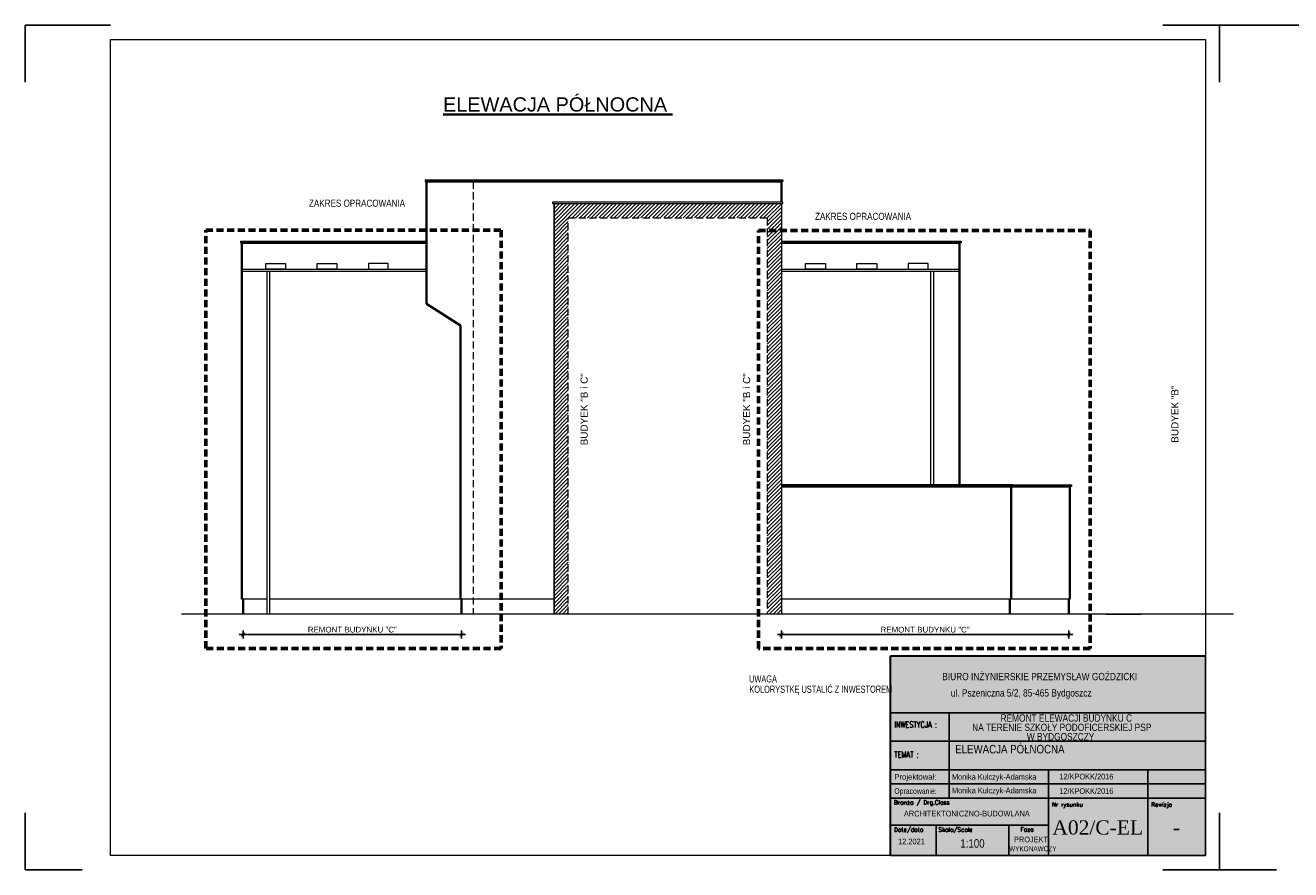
# Model space of a CAD drawing. Header units: millimetres. Extents: x -8040 to 8760, y -10081 to -7111.
# Tile 1 of 22: x -8040 to -3590, y -10081 to -7111. Entities that reach past the tile are written whole.
import ezdxf
from ezdxf.enums import TextEntityAlignment as Align

# ---------------------------------------------------------------- set-up
doc = ezdxf.new("R2010")
doc.units = ezdxf.units.MM
doc.linetypes.add('DASHED', pattern=[0.75, 0.5, -0.25])
doc.linetypes.add('DASHEDX2', pattern=[1.5, 1, -0.5])
for name, color, linetype, lineweight in [('!MARIUSZ', 220, 'Continuous', 35), ('BA_txs', 2, 'Continuous', 18), ('M_Ramki do druku', 7, 'Continuous', 18), ('M_Ramki rysunków', 2, 'Continuous', 18), ('M_Teksty duże', 3, 'Continuous', 35), ('PG_PRZERYWANE_ŚREDNIE', 1, 'DASHEDX2', 18), ('PG_SCHODY', 2, 'Continuous', 18), ('PG_SZRAF', 1, 'Continuous', 18), ('PG_WIDOKOWE_CIENKIE', 1, 'Continuous', 18), ('PG_ŚCIANY_SŁUPY', 4, 'Continuous', 35), ('Przekrojowa', 60, 'Continuous', 18), ('TABC', 1, 'Continuous', 18), ('TABELKA', 7, 'Continuous', 18), ('Wymiarowa zewnętrzna', 50, 'Continuous', 18)]:
    doc.layers.add(name, color=color, linetype=linetype, lineweight=lineweight)
doc.styles.add('BIKTS', font='bikromsw.shx', dxfattribs={"width": 0.85})
doc.styles.add('MCAD_TD', font='arial.ttf')
doc.styles.add('ROMANC', font='times.ttf', dxfattribs={"height": 20})
doc.styles.add('ROMANS', font='bikromsw.shx', dxfattribs={"width": 0.8})
doc.styles.add('SIMPLEX', font='SIMPLEX')
doc.styles.get("Standard").update_dxf_attribs({"font": 'arial.ttf'})
doc.dimstyles.new('Styl 50', dxfattribs={"dimscale": 0, "dimtxt": 12.5, "dimasz": 8, "dimexe": 17.5, "dimexo": 0, "dimgap": 5, "dimtad": 1, "dimdec": 1, "dimtxsty": 'Standard', "dimblk": 'ARCHTICK', "dimcen": 6, "dimdle": 8, "dimadec": 0, "dimazin": 0, "dimtfac": 1, "dimtdec": 1, "dimtmove": 1, "dimatfit": 3, "dimldrblk": 'ARCHTICK', "dimfxl": 17.5, "dimfxlon": 1, "dimarcsym": 0})

# ---------------------------------------------------------------- blocks, each defined once
blk = doc.blocks.new('Znacznik_narozny')
at = {"layer": 'M_Ramki do druku', "lineweight": -2}
blk.add_lwpolyline([(0, -20), (0, 0), (20, 0)], dxfattribs=at)
blk = doc.blocks.new('A$C38c5ed0e')
at = {"true_color": 0xffffff}
h = blk.add_hatch(color=7, dxfattribs=at)
h.dxf.hatch_style = 1
h.paths.add_polyline_path([(1107.2, 702), (0, 702), (0, 0), (1107.2, 0)])
at = {"layer": 'Przekrojowa', "color": 18, "lineweight": 30, "true_color": 0x000000}
for p, q in [((0, 0), (0, 702)), ((0, 702), (1107.2, 702))]:
    blk.add_line(p, q, dxfattribs=at)
blk = doc.blocks.new('TAB-SP')
at = {"color": 18, "true_color": 0x000000}
for p, q in [((-5536, 0), (-5536, 3510)), ((-5536, 3510), (0, 3510)), ((0, 3510), (0, 0)), ((-4506, 2008), (-4506, 2508)), ((-5536, 2008), (0, 2008)), ((-4506, 1014), (-4506, 2025)), ((-2760, 1508), (-2760, 531)), ((-1014, 1508), (-1014, 1008)), ((-5520, 1258), (0, 1258)), ((0, 1008), (-5536, 1008)), ((-4506, 1008), (-4506, 1014)), ((-1014, 0), (-1014, 1008)), ((-5536, 0), (0, 0))]:
    blk.add_line(p, q, dxfattribs=at)
at = {"color": 18, "linetype": 'Continuous', "true_color": 0x000000}
for p, q in [((0, 2508), (-5536, 2508)), ((0, 1508), (-5536, 1508)), ((-2760, 531), (-5536, 531)), ((-4733, 0), (-4733, 531)), ((-3457, 0), (-3457, 531)), ((-2760, 531), (-2760, 0))]:
    blk.add_line(p, q, dxfattribs=at)
at = {"color": 18, "true_color": 0x000000, "style": 'ROMANS'}
for s, width, p, p2 in [('Projektował: ', 0.750949, (-5470, 1333), (-4691, 1333)), ('Opracowanie: ', 0.711769, (-5470, 1083), (-4691, 1083))]:
    blk.add_text(s, height=100, dxfattribs=dict(at, width=width)).set_placement(p, p2, align=Align.FIT)
at = {"color": 18, "true_color": 0x000000, "style": 'BIKTS', "width": 0.85}
for tag, p, height in [('TEMAT1', (-4383, 1811), 150), ('TEMAT2', (-4383, 1591), 150), ('PROJEKTOWAł1', (-4383, 1336), 100), ('UPR.NR1', (-2569, 1341), 100), ('PROJEKTOWAŁ2', (-4383, 1086), 100), ('UPR.NR2', (-2569, 1091), 100), ('BRANżA', (-4783, 686), 100), ('DATA', (-5403, 196), 100), ('SKALA', (-4363, 136), 150), ('FAZA', (-3199, 242), 100), ('UPR.NR4', (-3378, 73), 100)]:
    blk.add_attdef(tag, p, '', height=height, dxfattribs=at)
at = {"color": 18, "true_color": 0x000000, "style": 'ROMANC'}
for tag, p in [('NR', (-2075, 368)), ('REWIZJA', (-508, 368))]:
    blk.add_attdef(tag, text='', height=250, dxfattribs=at).set_placement(p, align=Align.CENTER)
at = {"layer": 'TABC', "color": 18, "linetype": 'Continuous', "true_color": 0x000000, "style": 'SIMPLEX'}
for s, p in [('Branża / Drg.Class', (-5478, 896)), ('Nr rysunku', (-2700, 859)), ('Rewizja', (-954, 859)), ('Date/data', (-5475, 418)), ('Skala/Scale', (-4696, 418)), ('Faza', (-3252, 421))]:
    blk.add_text(s, height=74.6, dxfattribs=at).set_placement(p)
at = {"layer": 'TABELKA', "color": 18, "true_color": 0x000000}
for s, height, style, width, p in [('BIURO INŻYNIERSKIE PRZEMYSŁAW GOŹDZICKI', 128.93, 'BIKTS', 0.85, (-4626, 3082)), ('ul. Pszeniczna 5/2, 85-465 Bydgoszcz', 128.93, 'BIKTS', 0.85, (-4477, 2795)), ('REMONT ELEWACJI BUDYNKU C', 128.93, 'BIKTS', 0.85, (-3602, 2353)), ('INWESTYCJA :', 105.6, 'SIMPLEX', 0.8, (-5470, 2248)), ('NA TERENIE SZKOŁY PODOFICERSKIEJ PSP ', 128.93, 'BIKTS', 0.85, (-4101, 2189)), ('TEMAT :', 105.6, 'SIMPLEX', 0.8, (-5470, 1721))]:
    blk.add_text(s, height=height, dxfattribs=dict(at, style=style, width=width)).set_placement(p)
at = {"layer": 'TABELKA', "color": 18, "true_color": 0x000000, "insert": (-3140, 2154), "char_height": 128.93, "width": 1530.26, "attachment_point": 1, "style": 'BIKTS'}
blk.add_mtext('W BYDGOSZCZY', dxfattribs=at)
blk = doc.blocks.new('_ArchTick')
at = {"color": 0, "linetype": 'ByBlock', "const_width": 0.15}
blk.add_lwpolyline([(-0.5, -0.5), (0.5, 0.5)], dxfattribs=at)
blk = doc.blocks.new('*D384')
at = {"layer": 'Defpoints', "color": 0, "transparency": 16777216}
for p in [(-7274.2, -9181.7), (-6505.8, -9181.7), (-6505.8, -9254.1)]:
    blk.add_point(p, dxfattribs=at)
at = {"layer": 'Wymiarowa zewnętrzna', "color": 0, "lineweight": -2, "transparency": 16777216}
for p, q in [((-7288.2, -9254.1), (-6491.8, -9254.1)), ((-7274.2, -9240.1), (-7274.2, -9268.1)), ((-6505.8, -9240.1), (-6505.8, -9268.1))]:
    blk.add_line(p, q, dxfattribs=at)
at = {"layer": 'Wymiarowa zewnętrzna', "color": 0, "lineweight": -2, "transparency": 16777216, "xscale": 14, "yscale": 14, "zscale": 14, "rotation": 180}
blk.add_blockref('_ArchTick', (-7274.2, -9254.1), dxfattribs=at)
at = {"layer": 'Wymiarowa zewnętrzna', "color": 0, "lineweight": -2, "transparency": 16777216, "xscale": 14, "yscale": 14, "zscale": 14}
blk.add_blockref('_ArchTick', (-6505.8, -9254.1), dxfattribs=at)
at = {"layer": 'Wymiarowa zewnętrzna', "color": 0, "lineweight": 0, "transparency": 16777216, "insert": (-6890, -9236.8), "char_height": 20, "attachment_point": 5}
blk.add_mtext('{\\C256;REMONT BUDYNKU "C" }', dxfattribs=at)
blk = doc.blocks.new('*D400')
at = {"layer": 'Defpoints', "color": 0, "transparency": 16777216}
for p in [(-5381.2, -9181.7), (-4370.2, -9181.7), (-4370.2, -9254.1)]:
    blk.add_point(p, dxfattribs=at)
at = {"layer": 'Wymiarowa zewnętrzna', "color": 0, "lineweight": -2, "transparency": 16777216}
for p, q in [((-5395.2, -9254.1), (-4356.2, -9254.1)), ((-5381.2, -9240.1), (-5381.2, -9268.1)), ((-4370.2, -9240.1), (-4370.2, -9268.1))]:
    blk.add_line(p, q, dxfattribs=at)
at = {"layer": 'Wymiarowa zewnętrzna', "color": 0, "lineweight": -2, "transparency": 16777216, "xscale": 14, "yscale": 14, "zscale": 14, "rotation": 180}
blk.add_blockref('_ArchTick', (-5381.2, -9254.1), dxfattribs=at)
at = {"layer": 'Wymiarowa zewnętrzna', "color": 0, "lineweight": -2, "transparency": 16777216, "xscale": 14, "yscale": 14, "zscale": 14}
blk.add_blockref('_ArchTick', (-4370.2, -9254.1), dxfattribs=at)
at = {"layer": 'Wymiarowa zewnętrzna', "color": 0, "lineweight": 0, "transparency": 16777216, "insert": (-4875.7, -9236.8), "char_height": 20, "attachment_point": 5}
blk.add_mtext('REMONT BUDYNKU "C" ', dxfattribs=at)

msp = doc.modelspace()

# ---------------------------------------------------------------- hatches: boundary and pattern name
at = {"layer": 'PG_SZRAF', "true_color": 0x000000}
h = msp.add_hatch(dxfattribs=at)
h.set_pattern_fill('ANSI31', color=18, scale=3)
h.paths.add_polyline_path([(-5381.2, -7737.7), (-6180.7, -7737.7), (-6180.7, -9181.7), (-6130.7, -9181.7), (-6130.7, -7787.7), (-5431.2, -7787.7), (-5431.2, -9181.7), (-5381.2, -9181.7)])

# ---------------------------------------------------------------- linework, layer by layer
at = {"layer": '!MARIUSZ', "color": 18, "linetype": 'DASHED', "lineweight": 0, "ltscale": 50, "true_color": 0x000000}
for points in [[(-6465.2, -7660.7), (-6465.2, -9181.7)], [(-6130.7, -9181.7), (-6130.7, -7787.7), (-5431.2, -7787.7), (-5431.2, -9181.7)]]:
    msp.add_lwpolyline(points, dxfattribs=at)
at = {"layer": 'M_Ramki do druku', "color": 18, "lineweight": -2, "true_color": 0x000000}
for p, q in [((-7740, -7111), (-8040, -7111)), ((-3540, -7111), (-3840, -7111))]:
    msp.add_line(p, q, dxfattribs=at)
at = {"layer": 'M_Ramki rysunków', "color": 18, "true_color": 0x000000}
msp.add_lwpolyline([(-7740, -10031), (-7740, -7161), (-3890, -7161), (-3890, -10031)], close=True, dxfattribs=at)
at = {"layer": 'PG_PRZERYWANE_ŚREDNIE', "color": 18, "lineweight": 60, "ltscale": 25, "true_color": 0x000000}
for points in [[(-7405, -7831.6), (-6366.4, -7831.6), (-6366.4, -9302.5), (-7405, -9302.5)], [(-5461.8, -7832.8), (-4294.7, -7832.8), (-4294.7, -9302.5), (-5461.8, -9302.5)]]:
    msp.add_lwpolyline(points, close=True, dxfattribs=at)
at = {"layer": 'PG_SCHODY', "color": 18, "true_color": 0x000000}
for points in [[(-4093.2, -9181.7), (-7490.3, -9181.7)], [(-3791.4, -9181.7), (-4093.2, -9181.7)]]:
    msp.add_lwpolyline(points, dxfattribs=at)
at = {"layer": 'PG_WIDOKOWE_CIENKIE', "color": 18, "true_color": 0x000000}
for p, q in [((-7190.7, -7976.1), (-7190.7, -9181.7)), ((-7180.7, -7976.1), (-7180.7, -9181.7)), ((-4856.7, -7976.1), (-4856.7, -8727.7)), ((-4846.7, -7976.1), (-4846.7, -8727.7)), ((-4240.2, -9181.7), (-4114.2, -9181.7))]:
    msp.add_line(p, q, dxfattribs=at)
for points in [[(-6629.3, -7655.7), (-6634.3, -7655.7), (-6634.3, -7660.7), (-6629.3, -7660.7)], [(-5376.2, -7655.7), (-6629.3, -7655.7)], [(-5376.2, -7660.7), (-6629.3, -7660.7)], [(-5376.2, -7655.7), (-5376.2, -7660.7)], [(-6180.7, -7737.7), (-6180.7, -9181.7)], [(-6180.7, -9181.7), (-6180.7, -7737.7), (-5381.2, -7737.7), (-5381.2, -9181.7)], [(-5381.2, -7737.7), (-5381.2, -9181.7)], [(-7283.2, -7870.7), (-6629.3, -7870.7)], [(-7283.2, -7870.7), (-7283.2, -7875.7)], [(-7283.2, -7875.7), (-6629.3, -7875.7)], [(-5381.2, -7870.7), (-4754.2, -7870.7)], [(-5381.2, -7875.7), (-4754.2, -7875.7)], [(-4754.2, -7870.7), (-4749.2, -7870.7), (-4749.2, -7875.7), (-4754.2, -7875.7)], [(-7278.2, -7968.6), (-6629.3, -7968.6)], [(-7278.2, -7976.1), (-6629.3, -7976.1)], [(-5381.2, -7968.6), (-4754.2, -7968.6)], [(-5381.2, -7976.1), (-4754.2, -7976.1)], [(-4568.4, -8727.7), (-5379.2, -8727.7)], [(-4568.4, -8732.7), (-5379.2, -8732.7)], [(-4568.4, -8727.7), (-4568.4, -8732.7)], [(-7190.7, -9129.7), (-7278.2, -9129.7)], [(-6509.8, -9129.7), (-7180.7, -9129.7)], [(-6180.7, -9129.7), (-6509.8, -9129.7)], [(-4577.4, -9129.7), (-5381.2, -9129.7)], [(-4370.2, -9129.7), (-4573.4, -9129.7)]]:
    msp.add_lwpolyline(points, dxfattribs=at)
for points in [[(-5376.2, -7732.7), (-6185.7, -7732.7), (-6185.7, -7737.7), (-5376.2, -7737.7)], [(-7194.1, -7948.3), (-7124.5, -7948.3), (-7124.5, -7968.6), (-7194.1, -7968.6)], [(-7013.5, -7948.3), (-6944, -7948.3), (-6944, -7968.6), (-7013.5, -7968.6)], [(-6763.4, -7948.3), (-6833, -7948.3), (-6833, -7968.6), (-6763.4, -7968.6)], [(-5295.8, -7948.3), (-5226.2, -7948.3), (-5226.2, -7968.6), (-5295.8, -7968.6)], [(-5115.3, -7948.3), (-5045.7, -7948.3), (-5045.7, -7968.6), (-5115.3, -7968.6)], [(-4865.1, -7948.3), (-4934.7, -7948.3), (-4934.7, -7968.6), (-4865.1, -7968.6)], [(-4568.4, -8727.7), (-4361.2, -8727.7), (-4361.2, -8732.7), (-4568.4, -8732.7)]]:
    msp.add_lwpolyline(points, close=True, dxfattribs=at)
at = {"layer": 'PG_ŚCIANY_SŁUPY', "color": 18, "true_color": 0x000000}
for p, q in [((-6629.3, -7660.7), (-6629.3, -8068.7)), ((-6629.3, -7660.7), (-6629.3, -8090.7)), ((-6629.3, -8090.7), (-6509.8, -8166.7)), ((-6509.8, -8166.7), (-6509.8, -9129.7)), ((-7278.2, -9129.7), (-7274.2, -9129.7)), ((-7274.2, -9129.7), (-7274.2, -9181.7)), ((-6509.8, -9129.7), (-6505.8, -9129.7)), ((-6505.8, -9129.7), (-6505.8, -9181.7)), ((-4573.4, -9129.7), (-4577.4, -9129.7)), ((-4577.4, -9129.7), (-4577.4, -9181.7)), ((-4366.2, -9129.7), (-4370.2, -9129.7)), ((-4370.2, -9129.7), (-4370.2, -9181.7))]:
    msp.add_line(p, q, dxfattribs=at)
for points in [[(-6629.3, -7660.7), (-5381.2, -7660.7)], [(-5381.2, -7660.7), (-5381.2, -7732.7)], [(-7278.2, -7875.7), (-7278.2, -9129.7)], [(-7278.2, -7875.7), (-6629.3, -7875.7)], [(-5381.2, -7875.7), (-4754.2, -7875.7)], [(-4754.2, -8727.7), (-4754.2, -7875.7)], [(-4366.2, -8732.7), (-5381.2, -8732.7)], [(-4573.4, -9129.7), (-4573.4, -8732.7)], [(-4366.2, -8732.7), (-4366.2, -9129.7)]]:
    msp.add_lwpolyline(points, dxfattribs=at)

# ---------------------------------------------------------------- block references
at = {"color": 18, "true_color": 0x000000}
ref = msp.add_blockref('TAB-SP', (-3890, -10031), dxfattribs=dict(at, xscale=0.1999999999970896, yscale=0.1999999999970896, zscale=0.1999999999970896))
ref.add_attrib('TEMAT1', 'ELEWACJA PÓŁNOCNA', (-4769.9, -9672), dxfattribs={"color": 250, "height": 30, "style": 'BIKTS', "width": 0.85})
ref.add_attrib('PROJEKTOWAł1', 'Monika Kulczyk-Adamska', (-4781.2, -9812.3), dxfattribs={"color": 250, "height": 20, "style": 'BIKTS', "width": 0.85})
ref.add_attrib('UPR.NR1', '12/KPOKK/2016', (-4403.7, -9814.3), dxfattribs={"color": 250, "height": 20, "style": 'BIKTS', "width": 0.85})
ref.add_attrib('PROJEKTOWAł2', 'Monika Kulczyk-Adamska', (-4781.2, -9764.5), dxfattribs={"color": 250, "height": 20, "style": 'BIKTS', "width": 0.85})
ref.add_attrib('UPR.NR2', '12/KPOKK/2016', (-4403.7, -9763.5), dxfattribs={"color": 250, "height": 20, "style": 'BIKTS', "width": 0.85})
ref.add_attrib('UPR.NR4', 'WYKONAWCZY', (-4580.2, -10016.3), dxfattribs={"color": 250, "height": 18, "style": 'BIKTS', "width": 0.75})
ref.add_attrib('BRANżA', 'ARCHITEKTONICZNO-BUDOWLANA', (-4950.2, -9893.7), dxfattribs={"color": 250, "height": 20, "style": 'BIKTS', "width": 0.85})
ref.add_attrib('DATA', '12.2021', (-4970.6, -9991.7), dxfattribs={"color": 250, "height": 20, "style": 'BIKTS', "width": 0.85})
ref.add_attrib('SKALA', '1:100', (-4751.8, -10003.7), dxfattribs={"color": 250, "height": 30, "style": 'BIKTS', "width": 0.85})
ref.add_attrib('FAZA', 'PROJEKT ', (-4563, -9984.9), dxfattribs={"color": 250, "height": 20, "style": 'BIKTS', "width": 0.85})
ref.add_attrib('NR', 'A02/C-EL', dxfattribs={"color": 250, "height": 50, "style": 'ROMANC'}).set_placement((-4268.6, -9957.4), align=Align.CENTER)
ref.add_attrib('REWIZJA', '-', dxfattribs={"color": 250, "height": 50, "style": 'ROMANC'}).set_placement((-3991.7, -9957.4), align=Align.CENTER)
at = {"layer": 'M_Ramki do druku', "color": 18, "lineweight": -2, "true_color": 0x000000, "yscale": 10, "zscale": 10}
for p, xscale in [((-8040, -7111), 10), ((-3840, -7111), -10), ((-3840, -7111), 10)]:
    msp.add_blockref('Znacznik_narozny', p, dxfattribs=dict(at, xscale=xscale))
at = {"layer": 'M_Ramki do druku', "color": 18, "lineweight": -2, "true_color": 0x000000, "yscale": 10, "zscale": 10, "rotation": 180}
for p, xscale in [((-8040, -10081), -10), ((-3840, -10081), 10), ((-3840, -10081), -10)]:
    msp.add_blockref('Znacznik_narozny', p, dxfattribs=dict(at, xscale=xscale))
at = {"layer": 'PG_WIDOKOWE_CIENKIE', "color": 18, "lineweight": 30, "true_color": 0x000000}
msp.add_blockref('A$C38c5ed0e', (-4997.2, -10031), dxfattribs=at)

# ---------------------------------------------------------------- texts
at = {"layer": 'BA_txs', "color": 18, "true_color": 0x000000, "style": 'BIKTS'}
for s, width, p in [('ZAKRES OPRACOWANIA', 0.85, (-7042.4, -7749.2)), ('ZAKRES OPRACOWANIA', 0.85, (-5262.8, -7795.4)), ('UWAGA', 0.65, (-5494.8, -9422.4)), ('KOLORYSTKĘ USTALIĆ Z INWESTOREM', 0.65, (-5493.8, -9458.8))]:
    msp.add_text(s, height=25, dxfattribs=dict(at, width=width)).set_placement(p)
at = {"layer": 'BA_txs', "color": 18, "true_color": 0x000000, "char_height": 25, "attachment_point": 1, "rotation": 90}
for s, insert in [('BUDYEK "B i C"', (-6087.4, -8588.3)), ('BUDYEK "B i C"', (-5515.9, -8588.3)), ('BUDYEK "B"', (-4009.7, -8579.2))]:
    msp.add_mtext_dynamic_manual_height_columns(s, width=398.159, gutter_width=12.5, heights=[0], dxfattribs=dict(at, insert=insert))
at = {"layer": 'M_Teksty duże', "color": 18, "true_color": 0x000000, "style": 'MCAD_TD'}
msp.add_text('%%UELEWACJA PÓŁNOCNA ', height=50, dxfattribs=at).set_placement((-6570.9, -7414.3))

# ---------------------------------------------------------------- dimensions: what is measured, and where the dimension line sits
at = {"layer": 'Wymiarowa zewnętrzna', "color": 18, "lineweight": 0, "true_color": 0x000000}
for base, p1, p2, text, picture, middle in [((-6505.8, -9254.1), (-7274.2, -9181.7), (-6505.8, -9181.7), '{\\C256;REMONT BUDYNKU "C" }', '*D384', (-6890, -9236.8)), ((-4370.2, -9254.1), (-5381.2, -9181.7), (-4370.2, -9181.7), 'REMONT BUDYNKU "C" ', '*D400', (-4875.7, -9236.8))]:
    dim = msp.add_linear_dim(base=base, p1=p1, p2=p2, text=text, dimstyle='Styl 50', override={"dimscale": 1, "dimtxt": 20, "dimasz": 14, "dimexe": 14, "dimgap": 7, "dimdec": 0, "dimdle": 14, "dimtix": 1, "dimfxl": 14}, dxfattribs=at)
    dim.commit()
    dim.dimension.update_dxf_attribs({"geometry": picture, "text_midpoint": middle})

doc.saveas('drawing.dxf')
